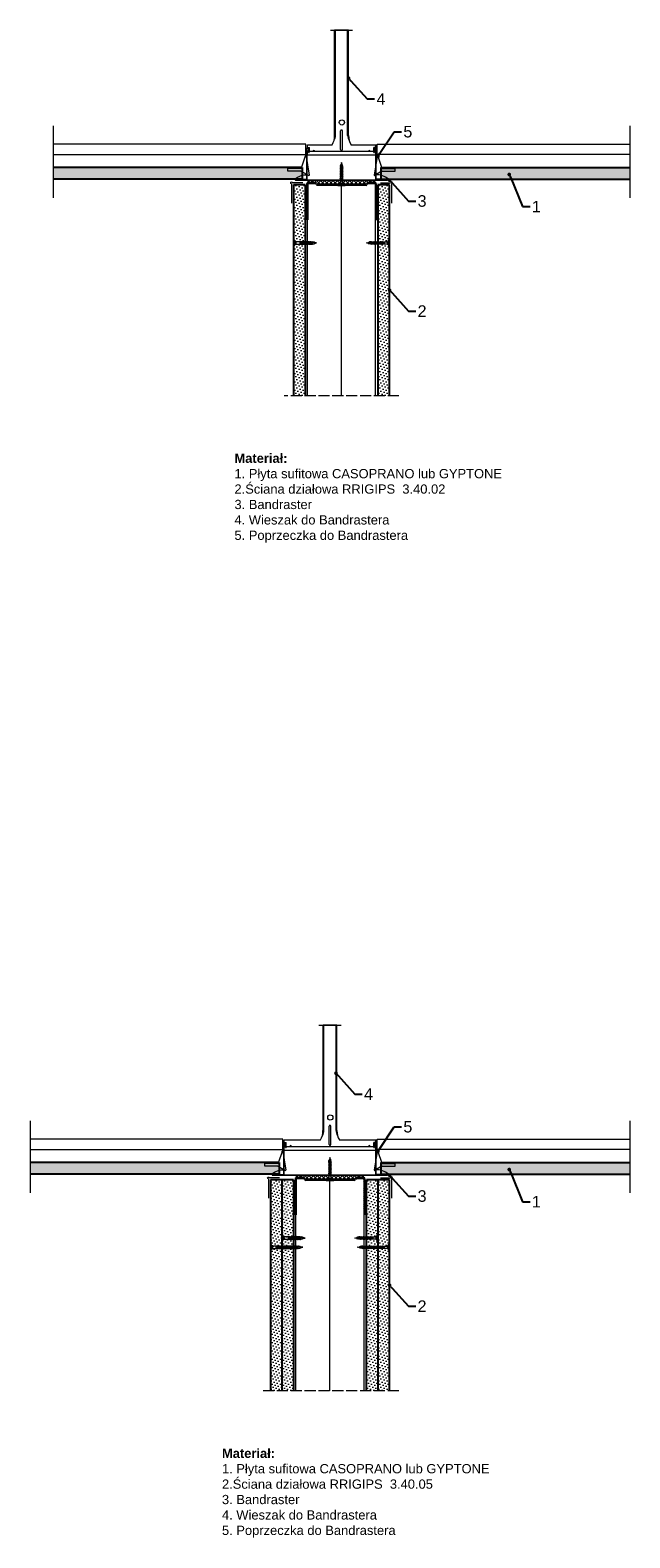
# Model space of a CAD drawing. Header units: millimetres. Extents: x 232 to 2878, y 649 to 2280.
# Tile 2 of 3: x 1218 to 1867, y 649 to 2280. Entities that reach past the tile are written whole.
import ezdxf
from ezdxf import colors
from ezdxf.entities.mleader import LeaderData, LeaderLine
from ezdxf.math import Vec2, Vec3

# ---------------------------------------------------------------- set-up
doc = ezdxf.new("R2010")
doc.units = ezdxf.units.MM
doc.linetypes.add('ACAD_ISO02W100', pattern=[15, 12, -3])
for name, color, linetype, lineweight in [('_ISOVER WELNA', 7, 'BATTING', 9), ('_RIGIPS AKCESORIA', 7, 'Continuous', 18), ('_RIGIPS G-K', 7, 'Continuous', 25), ('_RIGIPS PROFIL', 7, 'Continuous', 18), ('KRESKOWANIE', 7, 'Continuous', 9), ('OPISY', 7, 'Continuous', 9), ('PRZERYWANA', 7, 'ACAD_ISO02W100', 9)]:
    doc.layers.add(name, color=color, linetype=linetype, lineweight=lineweight)
doc.styles.get("Standard").update_dxf_attribs({"font": 'arial.ttf'})
doc.linetypes.add('BATTING', pattern='A,0.00254,-2.54,[134,ltypeshp.shx,S=2.54,R=0,X=-2.54,Y=0],-5.08,[134,ltypeshp.shx,S=2.54,R=180,X=2.54,Y=0],-2.54', length=10.16254)
pattern_1 = [(225, (0, -430.8662), (1.122532, -3.367596), [0, -3.175])]
pattern_2 = [(0, (0, -430.8662), (0.396875, 0.79375), [0, -0.79375])]

# ---------------------------------------------------------------- blocks, each defined once
blk = doc.blocks.new('UW 75 ULTRASTIL')
h = blk.add_hatch()
h.set_pattern_fill('ANSI31', color=256, scale=0.5, style=0)
h.paths.add_polyline_path([(-11.9, 0.6), (-11.6, 1.2, -0.286951), (-10.7, 1.8), (10.2, 1.8), (41.3, 1.8, -0.286951), (42.2, 1.2), (42.5, 0.6, 0.286951), (43.4, 0), (52, 0, 0.414214), (52.8, 0.8), (52.8, 40), (52.2, 40), (52.2, 0.8, -0.414214), (52, 0.5), (43.8, 0.5, -0.286951), (42.9, 1.1), (42.5, 1.8, 0.286951), (41.6, 2.3), (-11, 2.3, 0.286951), (-11.9, 1.8), (-12.3, 1.1, -0.286951), (-13.2, 0.5), (-21.4, 0.5, -0.414214), (-21.6, 0.8), (-21.6, 40), (-22.2, 40), (-22.2, 0.8, 0.414214), (-21.4, 0), (-12.8, 0, 0.286951)])
for p, q in [((-22.2, 0.8), (-22.2, 40)), ((-22.2, 40), (-21.6, 40)), ((-21.6, 0.8), (-21.6, 40)), ((52.2, 0.8), (52.2, 40)), ((52.8, 40), (52.2, 40)), ((52.8, 0.8), (52.8, 40)), ((-21.4, 0.5), (-13.2, 0.5)), ((-21.4, 0), (-12.8, 0)), ((-12.3, 1.1), (-11.9, 1.8)), ((-11.9, 0.6), (-11.6, 1.2)), ((-11, 2.3), (41.6, 2.3)), ((-10.7, 1.8), (41.3, 1.8)), ((42.5, 0.6), (42.2, 1.2)), ((42.9, 1.1), (42.5, 1.8)), ((43.4, 0), (52, 0)), ((43.8, 0.5), (52, 0.5))]:
    blk.add_line(p, q)
for centre, radius, start, end in [((-21.4, 0.8), 0.8, 180, 270), ((-21.4, 0.8), 0.25, 180, 270), ((-13.2, 1.6), 1, 270, 334.0435), ((-12.8, 1), 1, 270, 334.0435), ((-11, 1.3), 1, 90, 154.0435), ((-10.7, 0.8), 1, 90, 154.0435), ((41.3, 0.8), 1, 25.9565, 90), ((41.6, 1.3), 1, 25.9565, 90), ((43.4, 1), 1, 205.9565, 270), ((43.8, 1.6), 1, 205.9565, 270), ((52, 0.8), 0.8, 270, 0), ((52, 0.8), 0.25, 270, 0)]:
    blk.add_arc(centre, radius, start, end)
blk = doc.blocks.new('TN 25')
at = {"layer": '_RIGIPS AKCESORIA'}
for p, q in [((0, -0.8), (0, 7.2)), ((0, 7.2), (0.5, 7.2)), ((0.5, 4.8), (0, 4.8)), ((0, 3.5), (1.8, 3.5)), ((0, 2.8), (1.8, 2.8)), ((0.5, 1.6), (0, 1.6)), ((0.5, 7.2), (0.5, 4.8)), ((0.5, -0.8), (0.5, 1.6)), ((1.8, 3.5), (1.8, 4.2)), ((1.8, 2.8), (1.8, 2.2)), ((3, 4.5), (8.5, 4.5)), ((7.5, 2), (3.5, 2)), ((7.1, 4.5), (7.1, 3.2)), ((8, 2), (7.1, 4.5)), ((7.1, 3.2), (7.6, 1.5)), ((7.6, 1.5), (8, 2)), ((9.4, 2), (8, 2)), ((8.5, 4.5), (8.8, 5)), ((9.6, 1.5), (8.5, 4.5)), ((8.8, 5), (9.9, 2)), ((9, 4.5), (10.1, 4.5)), ((9.9, 2), (9.6, 1.5)), ((11, 2), (9.9, 2)), ((10.1, 4.5), (10.4, 5)), ((11.2, 1.5), (10.1, 4.5)), ((10.4, 5), (11.6, 2)), ((10.6, 4.5), (11.7, 4.5)), ((11.6, 2), (11.2, 1.5)), ((12.6, 2), (11.6, 2)), ((11.7, 4.5), (12, 5)), ((12.8, 1.5), (11.7, 4.5)), ((12, 5), (13.1, 2)), ((12.2, 4.5), (13.2, 4.5)), ((13.1, 2), (12.8, 1.5)), ((14.1, 2), (13.1, 2)), ((13.2, 4.5), (13.5, 5)), ((14.3, 1.5), (13.2, 4.5)), ((13.5, 5), (14.7, 2)), ((13.7, 4.5), (14.8, 4.5)), ((14.7, 2), (14.3, 1.5)), ((15.7, 2), (14.7, 2)), ((14.8, 4.5), (15.1, 5)), ((15.9, 1.5), (14.8, 4.5)), ((15.1, 5), (16.3, 2)), ((15.3, 4.5), (16.4, 4.5)), ((16.3, 2), (15.9, 1.5)), ((17.4, 2), (16.3, 2)), ((16.4, 4.5), (16.7, 5)), ((17.6, 1.5), (16.4, 4.5)), ((16.7, 5), (17.9, 2)), ((16.9, 4.5), (18, 4.5)), ((17.9, 2), (17.6, 1.5)), ((18.9, 2), (17.9, 2)), ((18, 4.5), (18.3, 5)), ((19.1, 1.5), (18, 4.5)), ((18.3, 5), (19.5, 2)), ((18.5, 4.5), (19.7, 4.5)), ((19.5, 2), (19.1, 1.5)), ((19.5, 2), (20.6, 2)), ((19.7, 4.5), (20, 5)), ((20.8, 1.5), (19.7, 4.5)), ((20, 5), (21.1, 2)), ((20.2, 4.5), (20.7, 4.5)), ((20.7, 4.5), (22.3, 4)), ((21.1, 2), (20.8, 1.5)), ((21.1, 2), (21.8, 2.1)), ((21.8, 1.8), (21.7, 3.3)), ((21.7, 3.3), (22.1, 2.4)), ((22.1, 2.4), (21.8, 1.8)), ((22.7, 2.4), (22.1, 2.4)), ((22.3, 4), (22.6, 4.4)), ((22.7, 2.4), (22.3, 4)), ((22.6, 4.4), (23, 2.7)), ((22.7, 3.8), (25, 3.2)), ((23, 2.7), (22.7, 2.4)), ((25, 3.2), (23, 2.7)), ((0, -0.8), (0.5, -0.8))]:
    blk.add_line(p, q, dxfattribs=at)
for centre, major_axis, ratio, start_param, end_param in [((3.1, 7.7), (0.17, 3.2), 0.826134, 1.773653, 3.180586), ((0, 0.9), (0, 3.93), 0.848176, -0.720942, -0.151112), ((3.4, -1.6), (0.28, 3.57), 0.832181, 0.035984, 1.430787), ((-2.7, 15.9), (0, 14.8), 0.848176, 3.399396, 3.475072), ((0.6, 4.6), (0, 2.81), 0.848176, 3.475072, 3.862535), ((1.7, 3.2), (0, 0.895), 0.848176, -1.552777, -0.720942), ((1.7, 3.2), (0, 0.895), 0.848176, 3.862535, 4.730408)]:
    blk.add_ellipse(centre, major_axis=major_axis, ratio=ratio, start_param=start_param, end_param=end_param, dxfattribs=at)
blk = doc.blocks.new('TN 35')
at = {"layer": '_RIGIPS AKCESORIA'}
for p, q in [((0, -0.8), (0, 7.2)), ((0, 7.2), (0.5, 7.2)), ((0.5, 4.8), (0, 4.8)), ((0, 3.5), (1.8, 3.5)), ((0, 2.8), (1.8, 2.8)), ((0.5, 1.6), (0, 1.6)), ((0.5, 7.2), (0.5, 4.8)), ((0.5, -0.8), (0.5, 1.6)), ((1.8, 3.5), (1.8, 4.2)), ((1.8, 2.8), (1.8, 2.2)), ((3, 4.5), (8.5, 4.5)), ((7.5, 2), (3.5, 2)), ((7.1, 4.5), (7.1, 3.2)), ((8, 2), (7.1, 4.5)), ((7.1, 3.2), (7.6, 1.5)), ((7.6, 1.5), (8, 2)), ((9.4, 2), (8, 2)), ((8.5, 4.5), (8.8, 5)), ((9.6, 1.5), (8.5, 4.5)), ((8.8, 5), (9.9, 2)), ((9, 4.5), (10.1, 4.5)), ((9.9, 2), (9.6, 1.5)), ((11, 2), (9.9, 2)), ((10.1, 4.5), (10.4, 5)), ((11.2, 1.5), (10.1, 4.5)), ((10.4, 5), (11.6, 2)), ((10.6, 4.5), (11.7, 4.5)), ((11.6, 2), (11.2, 1.5)), ((12.6, 2), (11.6, 2)), ((11.7, 4.5), (12, 5)), ((12.8, 1.5), (11.7, 4.5)), ((12, 5), (13.1, 2)), ((12.2, 4.5), (13.2, 4.5)), ((13.1, 2), (12.8, 1.5)), ((14.1, 2), (13.1, 2)), ((13.2, 4.5), (13.5, 5)), ((14.3, 1.5), (13.2, 4.5)), ((13.5, 5), (14.7, 2)), ((13.7, 4.5), (14.8, 4.5)), ((14.7, 2), (14.3, 1.5)), ((15.7, 2), (14.7, 2)), ((14.8, 4.5), (15.1, 5)), ((15.9, 1.5), (14.8, 4.5)), ((15.1, 5), (16.3, 2)), ((15.3, 4.5), (16.4, 4.5)), ((16.3, 2), (15.9, 1.5)), ((17.4, 2), (16.3, 2)), ((16.4, 4.5), (16.7, 5)), ((17.6, 1.5), (16.4, 4.5)), ((16.7, 5), (17.9, 2)), ((16.9, 4.5), (18, 4.5)), ((17.9, 2), (17.6, 1.5)), ((18.9, 2), (17.8, 2)), ((18, 4.5), (18.3, 5)), ((19.1, 1.5), (18, 4.5)), ((18.3, 5), (19.5, 2)), ((18.5, 4.5), (19.6, 4.5)), ((19.5, 2), (19.1, 1.5)), ((20.5, 2), (19.4, 2)), ((19.6, 4.5), (19.9, 5)), ((20.7, 1.5), (19.6, 4.5)), ((19.9, 5), (21, 2)), ((20.1, 4.5), (21.1, 4.5)), ((21, 2), (20.7, 1.5)), ((22.1, 2), (21, 2)), ((21.1, 4.5), (21.5, 5)), ((22.3, 1.5), (21.1, 4.5)), ((21.5, 5), (22.6, 2)), ((21.7, 4.5), (22.7, 4.5)), ((22.6, 2), (22.3, 1.5)), ((23.7, 2), (22.6, 2)), ((22.7, 4.5), (23, 5)), ((23.9, 1.5), (22.7, 4.5)), ((23, 5), (24.2, 2)), ((23.2, 4.5), (24.3, 4.5)), ((24.2, 2), (23.9, 1.5)), ((25.2, 2), (24.1, 2)), ((24.3, 4.5), (24.6, 5)), ((25.4, 1.5), (24.3, 4.5)), ((24.6, 5), (25.8, 2)), ((24.8, 4.5), (25.9, 4.5)), ((25.8, 2), (25.4, 1.5)), ((26.8, 2), (25.7, 2)), ((25.9, 4.5), (26.2, 5)), ((27, 1.5), (25.9, 4.5)), ((26.2, 5), (27.3, 2)), ((26.4, 4.5), (27.4, 4.5)), ((27.3, 2), (27, 1.5)), ((28.4, 2), (27.3, 2)), ((27.4, 4.5), (27.8, 5)), ((28.6, 1.5), (27.4, 4.5)), ((27.8, 5), (28.9, 2)), ((28, 4.5), (29.1, 4.5)), ((28.9, 2), (28.6, 1.5)), ((28.9, 2), (30.1, 2)), ((29.1, 4.5), (29.4, 5)), ((30.3, 1.5), (29.1, 4.5)), ((29.4, 5), (30.6, 2)), ((29.7, 4.5), (30.1, 4.5)), ((30.1, 4.5), (31.7, 4)), ((30.6, 2), (30.3, 1.5)), ((30.6, 2), (31.3, 2.1)), ((31.3, 1.8), (31.1, 3.3)), ((31.1, 3.3), (31.6, 2.4)), ((31.6, 2.4), (31.3, 1.8)), ((32.1, 2.4), (31.6, 2.4)), ((31.7, 4), (32, 4.4)), ((32.1, 2.4), (31.7, 4)), ((32, 4.4), (32.5, 2.7)), ((32.5, 2.7), (32.1, 2.4)), ((32.2, 3.8), (35, 3.2)), ((35, 3.2), (32.5, 2.7)), ((0, -0.8), (0.5, -0.8))]:
    blk.add_line(p, q, dxfattribs=at)
for centre, major_axis, ratio, start_param, end_param in [((3.1, 7.7), (0.17, 3.2), 0.826134, 1.773653, 3.180586), ((0, 0.9), (0, 3.93), 0.848176, -0.720942, -0.151112), ((3.4, -1.6), (0.28, 3.57), 0.832181, 0.035984, 1.430787), ((-2.7, 15.9), (0, 14.8), 0.848176, 3.399396, 3.475072), ((0.6, 4.6), (0, 2.81), 0.848176, 3.475072, 3.862535), ((1.7, 3.2), (0, 0.895), 0.848176, -1.552777, -0.720942), ((1.7, 3.2), (0, 0.895), 0.848176, 3.862535, 4.730408)]:
    blk.add_ellipse(centre, major_axis=major_axis, ratio=ratio, start_param=start_param, end_param=end_param, dxfattribs=at)
blk = doc.blocks.new('polnaroznik')
at = {"layer": '_RIGIPS AKCESORIA'}
for p, q in [((429.5, 44.2), (429.5, 55.2)), ((430.5, 56.2), (451.5, 56.2))]:
    blk.add_line(p, q, dxfattribs=at)
blk.add_arc((429.5, 56.2), 1, 0, 270, dxfattribs=at)
blk = doc.blocks.new('Bandraster125')
at = {"layer": 'KRESKOWANIE'}
h = blk.add_hatch(dxfattribs=at)
h.set_pattern_fill('ANSI31', color=256, scale=0.5, style=0)
h.paths.add_polyline_path([(4007.1, 1839.2), (3995.3, 1839.2, -0.414214), (3995.1, 1839.4), (3995.1, 1872.8, 0.414214), (3994.6, 1873.3), (3993.2, 1873.3, 0.414214), (3992.7, 1872.8), (3992.7, 1868.3), (3993.1, 1868.3), (3993.1, 1872.7, -0.414214), (3993.3, 1872.9), (3994.5, 1872.9, -0.414214), (3994.7, 1872.7), (3994.7, 1839.3, 0.414214), (3995.2, 1838.8), (4007.1, 1838.8, -0.414214), (4007.2, 1838.7, -0.414214), (4007.1, 1838.7), (3883, 1838.7, -0.414214), (3883, 1838.7, -0.414214), (3883, 1838.8), (3895, 1838.8, 0.414214), (3895.5, 1839.3), (3895.5, 1872.7, -0.414214), (3895.7, 1872.9), (3896.9, 1872.9, -0.414214), (3897.1, 1872.7), (3897.1, 1868.3), (3897.5, 1868.3), (3897.5, 1872.8, 0.414214), (3897, 1873.3), (3895.6, 1873.3, 0.414214), (3895.1, 1872.8), (3895.1, 1839.4, -0.414214), (3894.9, 1839.2), (3883, 1839.2, 1), (3883, 1838.3), (4007.1, 1838.3, 1)])
at = {"layer": '_RIGIPS AKCESORIA'}
for p, q in [((3895.1, 1839.4), (3895.1, 1872.8)), ((3895.5, 1839.3), (3895.5, 1872.7)), ((3895.6, 1873.3), (3897, 1873.3)), ((3895.7, 1872.9), (3896.9, 1872.9)), ((3897.1, 1868.3), (3897.1, 1872.7)), ((3897.1, 1868.3), (3897.5, 1868.3)), ((3897.5, 1868.3), (3897.5, 1872.8)), ((3992.7, 1868.3), (3992.7, 1872.8)), ((3993.1, 1868.3), (3992.7, 1868.3)), ((3993.1, 1868.3), (3993.1, 1872.7)), ((3994.6, 1873.3), (3993.2, 1873.3)), ((3994.5, 1872.9), (3993.3, 1872.9)), ((3994.7, 1839.3), (3994.7, 1872.7)), ((3995.1, 1839.4), (3995.1, 1872.8)), ((3882.6, 1838.7), (3882.6, 1838.8)), ((3883, 1839.2), (3894.9, 1839.2)), ((3883, 1838.8), (3895, 1838.8)), ((3883, 1838.7), (4007.1, 1838.7)), ((3883, 1838.3), (4007.1, 1838.3)), ((4007.1, 1838.8), (3995.2, 1838.8)), ((4007.1, 1839.2), (3995.3, 1839.2)), ((4007.6, 1838.7), (4007.6, 1838.8))]:
    blk.add_line(p, q, dxfattribs=at)
for centre, radius, start, end in [((3895.6, 1872.8), 0.5, 90, 180), ((3895.7, 1872.7), 0.2, 90, 180), ((3896.9, 1872.7), 0.2, 0, 90), ((3897, 1872.8), 0.5, 0, 90), ((3993.2, 1872.8), 0.5, 90, 180), ((3993.3, 1872.7), 0.2, 90, 180), ((3994.5, 1872.7), 0.2, 0, 90), ((3994.6, 1872.8), 0.5, 0, 90), ((3883, 1838.7), 0.45, 90, 270), ((3883.4, 1838.7), 0.45, 180, 180), ((3883, 1838.7), 0.05, 90, 180), ((3883, 1838.7), 0.05, 180, 270), ((3894.9, 1839.4), 0.2, 270, 0), ((3895, 1839.3), 0.5, 270, 0), ((3995.2, 1839.3), 0.5, 180, 270), ((3995.3, 1839.4), 0.2, 180, 270), ((4006.7, 1838.7), 0.45, 0, 0), ((4007.1, 1838.7), 0.45, 270, 90), ((4007.1, 1838.7), 0.05, 0, 90), ((4007.1, 1838.7), 0.05, 270, 0)]:
    blk.add_arc(centre, radius, start, end, dxfattribs=at)
blk = doc.blocks.new('Bandraster100')
at = {"layer": 'KRESKOWANIE'}
h = blk.add_hatch(dxfattribs=at)
h.set_pattern_fill('ANSI31', color=256, scale=0.5, style=0)
h.paths.add_polyline_path([(3863.3, 1839.2), (3851.5, 1839.2, -0.414214), (3851.3, 1839.4), (3851.3, 1872.8, 0.414214), (3850.8, 1873.3), (3849.4, 1873.3, 0.414214), (3848.9, 1872.8), (3848.9, 1868.3), (3849.3, 1868.3), (3849.3, 1872.7, -0.414214), (3849.5, 1872.9), (3850.7, 1872.9, -0.414214), (3850.9, 1872.7), (3850.9, 1839.3, 0.414214), (3851.4, 1838.8), (3863.3, 1838.8, -0.414214), (3863.4, 1838.7, -0.414214), (3863.3, 1838.7), (3764.2, 1838.7, -0.414214), (3764.2, 1838.7, -0.414214), (3764.2, 1838.8), (3776.2, 1838.8, 0.414214), (3776.7, 1839.3), (3776.7, 1872.7, -0.414214), (3776.9, 1872.9), (3778.1, 1872.9, -0.414214), (3778.3, 1872.7), (3778.3, 1868.3), (3778.7, 1868.3), (3778.7, 1872.8, 0.414214), (3778.2, 1873.3), (3776.8, 1873.3, 0.414214), (3776.3, 1872.8), (3776.3, 1839.4, -0.414214), (3776.1, 1839.2), (3764.2, 1839.2, 1), (3764.2, 1838.3), (3863.3, 1838.3, 1)])
at = {"layer": '_RIGIPS AKCESORIA'}
for p, q in [((3776.3, 1839.4), (3776.3, 1872.8)), ((3776.7, 1839.3), (3776.7, 1872.7)), ((3776.8, 1873.3), (3778.2, 1873.3)), ((3776.9, 1872.9), (3778.1, 1872.9)), ((3778.3, 1868.3), (3778.3, 1872.7)), ((3778.3, 1868.3), (3778.7, 1868.3)), ((3778.7, 1868.3), (3778.7, 1872.8)), ((3848.9, 1868.3), (3848.9, 1872.8)), ((3849.3, 1868.3), (3848.9, 1868.3)), ((3849.3, 1868.3), (3849.3, 1872.7)), ((3850.8, 1873.3), (3849.4, 1873.3)), ((3850.7, 1872.9), (3849.5, 1872.9)), ((3850.9, 1839.3), (3850.9, 1872.7)), ((3851.3, 1839.4), (3851.3, 1872.8)), ((3763.8, 1838.7), (3763.8, 1838.8)), ((3764.2, 1839.2), (3776.1, 1839.2)), ((3764.2, 1838.8), (3776.2, 1838.8)), ((3764.2, 1838.7), (3863.3, 1838.7)), ((3764.2, 1838.3), (3863.3, 1838.3)), ((3863.3, 1838.8), (3851.4, 1838.8)), ((3863.3, 1839.2), (3851.5, 1839.2)), ((3863.8, 1838.7), (3863.8, 1838.8))]:
    blk.add_line(p, q, dxfattribs=at)
for centre, radius, start, end in [((3776.8, 1872.8), 0.5, 90, 180), ((3776.9, 1872.7), 0.2, 90, 180), ((3778.1, 1872.7), 0.2, 0, 90), ((3778.2, 1872.8), 0.5, 0, 90), ((3849.4, 1872.8), 0.5, 90, 180), ((3849.5, 1872.7), 0.2, 90, 180), ((3850.7, 1872.7), 0.2, 0, 90), ((3850.8, 1872.8), 0.5, 0, 90), ((3764.2, 1838.7), 0.45, 90, 270), ((3764.6, 1838.7), 0.45, 180, 180), ((3764.2, 1838.7), 0.05, 90, 180), ((3764.2, 1838.7), 0.05, 180, 270), ((3776.1, 1839.4), 0.2, 270, 0), ((3776.2, 1839.3), 0.5, 270, 0), ((3851.4, 1839.3), 0.5, 180, 270), ((3851.5, 1839.4), 0.2, 180, 270), ((3862.9, 1838.7), 0.45, 0, 0), ((3863.3, 1838.7), 0.45, 270, 90), ((3863.3, 1838.7), 0.05, 0, 90), ((3863.3, 1838.7), 0.05, 270, 0)]:
    blk.add_arc(centre, radius, start, end, dxfattribs=at)
blk = doc.blocks.new('Wieszak do bandraster100')
at = {"layer": '_RIGIPS AKCESORIA'}
for p, q in [((3739, 1877.8), (3763, 1877.8)), ((3758.5, 1877.8), (3743.5, 1877.8)), ((3743.5, 1763.8), (3743.5, 1877.8)), ((3744.5, 1763.8), (3744.5, 1877.8)), ((3757.5, 1763.8), (3757.5, 1877.8)), ((3758.5, 1763), (3758.5, 1877.8)), ((3750, 1748.8), (3750, 1768.8)), ((3752, 1748.8), (3752, 1768.8)), ((3714, 1750.8), (3714, 1753.8)), ((3714, 1753.8), (3740.9, 1753.8)), ((3714, 1750.8), (3716.2, 1750.8)), ((3714, 1743), (3714, 1747.1)), ((3714.2, 1747.3), (3715.2, 1747.3)), ((3715.4, 1747.1), (3715.4, 1745.7)), ((3715.6, 1745.5), (3715.8, 1745.5)), ((3716, 1746.6), (3716, 1745.7)), ((3716.2, 1746.8), (3716.2, 1750.8)), ((3716.2, 1746.8), (3785.8, 1746.8)), ((3761.2, 1753.8), (3788, 1753.8)), ((3785.8, 1746.8), (3785.8, 1750.8)), ((3788, 1750.8), (3785.8, 1750.8)), ((3786, 1746.6), (3786, 1745.7)), ((3786.4, 1745.5), (3786.2, 1745.5)), ((3786.6, 1747.1), (3786.6, 1745.7)), ((3787.8, 1747.3), (3786.8, 1747.3)), ((3788, 1750.8), (3788, 1753.8)), ((3788, 1743), (3788, 1747.1)), ((3714.2, 1742.8), (3787.8, 1742.8))]:
    blk.add_line(p, q, dxfattribs=at)
blk.add_circle((3751.4, 1778), 2.81, dxfattribs=at)
for centre, radius, start, end in [((3724.7, 1763.4), 18.8, 329.311, 1.1631), ((3733.2, 1764.4), 11.3, 328.8157, 356.5148), ((3751, 1768.8), 1, 0, 180), ((3768.9, 1764.4), 11.3, 183.4852, 211.1843), ((3777.4, 1763.4), 18.8, 178.8369, 210.689), ((3714.2, 1747.1), 0.2, 90, 180), ((3715.2, 1747.1), 0.2, 360, 90), ((3715.6, 1745.7), 0.2, 180, 270), ((3715.8, 1745.7), 0.2, 270, 0), ((3716.2, 1746.6), 0.2, 90, 180), ((3721, 1746.8), 0.911, 0, 180), ((3751, 1748.8), 1, 180, 0), ((3781, 1746.8), 0.911, 0, 180), ((3785.8, 1746.6), 0.2, 0, 90), ((3786.2, 1745.7), 0.2, 180, 270), ((3786.4, 1745.7), 0.2, 270, 0), ((3786.8, 1747.1), 0.2, 90, 180), ((3787.8, 1747.1), 0.2, 0, 90), ((3714.2, 1743), 0.2, 180, 270), ((3787.8, 1743), 0.2, 270, 360)]:
    blk.add_arc(centre, radius, start, end, dxfattribs=at)
blk = doc.blocks.new('Wieszak do bandraster125')
at = {"layer": '_RIGIPS AKCESORIA'}
for p, q in [((3861.9, 1877.8), (3885.9, 1877.8)), ((3881.4, 1877.8), (3866.4, 1877.8)), ((3866.4, 1763.8), (3866.4, 1877.8)), ((3867.4, 1763.8), (3867.4, 1877.8)), ((3880.4, 1763.8), (3880.4, 1877.8)), ((3881.4, 1763), (3881.4, 1877.8)), ((3872.9, 1748.8), (3872.9, 1768.8)), ((3874.9, 1748.8), (3874.9, 1768.8)), ((3824.4, 1750.8), (3824.4, 1753.8)), ((3824.4, 1753.8), (3863.7, 1753.8)), ((3824.4, 1750.8), (3826.6, 1750.8)), ((3824.4, 1743), (3824.4, 1747.1)), ((3824.6, 1747.3), (3825.6, 1747.3)), ((3825.8, 1747.1), (3825.8, 1745.7)), ((3826, 1745.5), (3826.2, 1745.5)), ((3826.4, 1746.6), (3826.4, 1745.7)), ((3826.6, 1746.8), (3826.6, 1750.8)), ((3826.6, 1746.8), (3921.2, 1746.8)), ((3884, 1753.8), (3923.4, 1753.8)), ((3921.2, 1746.8), (3921.2, 1750.8)), ((3923.4, 1750.8), (3921.2, 1750.8)), ((3921.4, 1746.6), (3921.4, 1745.7)), ((3921.8, 1745.5), (3921.6, 1745.5)), ((3922, 1747.1), (3922, 1745.7)), ((3923.2, 1747.3), (3922.2, 1747.3)), ((3923.4, 1750.8), (3923.4, 1753.8)), ((3923.4, 1743), (3923.4, 1747.1)), ((3824.6, 1742.8), (3923.2, 1742.8))]:
    blk.add_line(p, q, dxfattribs=at)
blk.add_circle((3874.2, 1778), 2.81, dxfattribs=at)
for centre, radius, start, end in [((3847.5, 1763.4), 18.8, 329.311, 1.1631), ((3856.1, 1764.4), 11.3, 328.8157, 356.5148), ((3873.9, 1768.8), 1, 0, 180), ((3891.7, 1764.4), 11.3, 183.4852, 211.1843), ((3900.2, 1763.4), 18.8, 178.8369, 210.689), ((3824.6, 1747.1), 0.2, 90, 180), ((3825.6, 1747.1), 0.2, 360, 90), ((3826, 1745.7), 0.2, 180, 270), ((3826.2, 1745.7), 0.2, 270, 0), ((3826.6, 1746.6), 0.2, 90, 180), ((3831.4, 1746.8), 0.911, 0, 180), ((3873.9, 1748.8), 1, 180, 0), ((3916.4, 1746.8), 0.911, 0, 180), ((3921.2, 1746.6), 0.2, 0, 90), ((3921.6, 1745.7), 0.2, 180, 270), ((3921.8, 1745.7), 0.2, 270, 0), ((3922.2, 1747.1), 0.2, 90, 180), ((3923.2, 1747.1), 0.2, 0, 90), ((3824.6, 1743), 0.2, 180, 270), ((3923.2, 1743), 0.2, 270, 360)]:
    blk.add_arc(centre, radius, start, end, dxfattribs=at)
blk = doc.blocks.new('Poprzeczka do bandraster')
at = {"layer": '_RIGIPS PROFIL'}
for p, q in [((868.1, 2176.5), (868.1, 2098.5)), ((594.8, 2156.5), (868.1, 2156.5)), ((594.8, 2143.7), (594.8, 2156.5)), ((594.5, 2143.3), (591.3, 2122.9)), ((868.1, 2145.3), (594.8, 2145.3)), ((595.5, 2143.4), (599.7, 2130.6)), ((599.7, 2127.2), (591.6, 2122.6)), ((600, 2127.3), (613.7, 2127.3)), ((600.2, 2130.3), (613.7, 2130.3)), ((614.2, 2127.8), (614.2, 2129.8)), ((607.1, 2118.5), (868.1, 2118.5))]:
    blk.add_line(p, q, dxfattribs=at)
for centre, radius, start, end in [((595, 2143.2), 0.5, 18.4349, 171.0392), ((591.5, 2122.8), 0.2, 171.0392, 296.5651), ((593.7, 2103.5), 20, 48.9176, 91.8421), ((600.2, 2130.8), 0.5, 198.4349, 270), ((600, 2126.8), 0.5, 90, 119.4357), ((613.7, 2129.8), 0.5, 0, 90), ((613.7, 2127.8), 0.5, 270, 0), ((607.1, 2119), 0.5, 237.1731, 270)]:
    blk.add_arc(centre, radius, start, end, dxfattribs=at)
blk = doc.blocks.new('_Dot')
at = {"color": 0, "linetype": 'ByBlock', "lineweight": -2}
blk.add_line((-0.5, 0), (-1, 0), dxfattribs=at)
at = {"color": 0, "linetype": 'ByBlock', "const_width": 0.5}
blk.add_lwpolyline([(-0.25, 0, 1), (0.25, 0, 1)], format="xyb", close=True, dxfattribs=at)

msp = doc.modelspace()

# ---------------------------------------------------------------- hatches: boundary and pattern name
at = {"layer": 'KRESKOWANIE'}
h = msp.add_hatch(dxfattribs=at)
h.set_pattern_fill('DOTS', color=253, scale=0.5, style=0)
h.paths.add_polyline_path([(1242.7, 2131), (1511.3, 2131), (1511.1, 2130.4, -0.322823), (1510.6, 2130.1), (1497.2, 2130.1, 0.414214), (1496.7, 2129.6), (1496.7, 2127.6, 0.414214), (1497.2, 2127.1), (1510.9, 2127.1, -0.129148), (1511.1, 2127), (1512.2, 2126.4), (1512.2, 2122.7, 0.115085), (1504.1, 2118.5), (1242.7, 2118.5)])
h.paths.add_polyline_path([(1496.7, 2129.6, -0.414214), (1497.2, 2130.1), (1510.6, 2130.1, 0.322823), (1511.1, 2130.4), (1511.3, 2131), (1512.2, 2131), (1512.2, 2126.4), (1511, 2127.1), (1497.2, 2127.1, -0.414214), (1496.7, 2127.6)], flags=17)
h.paths.add_polyline_path([(1512.2, 2122.7), (1512.2, 2118.5), (1504.1, 2118.5, -0.115085)], flags=17)
h = msp.add_hatch(dxfattribs=at)
h.set_pattern_fill('DOTS', color=253, scale=0.5, style=0)
h.paths.add_polyline_path([(1866.7, 2131), (1598.1, 2131), (1598.3, 2130.4, 0.322823), (1598.8, 2130.1), (1612.2, 2130.1, -0.414214), (1612.7, 2129.6), (1612.7, 2127.6, -0.414214), (1612.2, 2127.1), (1598.5, 2127.1, 0.129148), (1598.3, 2127), (1597.2, 2126.4), (1597.2, 2122.7, -0.115085), (1605.3, 2118.5), (1866.7, 2118.5)])
h.paths.add_polyline_path([(1612.7, 2129.6, 0.414214), (1612.2, 2130.1), (1598.8, 2130.1, -0.322823), (1598.3, 2130.4), (1598.1, 2131), (1597.2, 2131), (1597.2, 2126.4), (1598.4, 2127.1), (1612.2, 2127.1, 0.414214), (1612.7, 2127.6)], flags=17)
h.paths.add_polyline_path([(1597.2, 2122.7), (1597.2, 2118.5), (1605.3, 2118.5, 0.115085)], flags=17)
h = msp.add_hatch(dxfattribs=at)
h.set_pattern_fill('DOTS', color=256, scale=2, angle=225, style=0)
h.paths.add_polyline_path([(1502.7, 1884.2), (1515.2, 1884.2), (1515.2, 2112.4), (1502.7, 2112.4)])
h = msp.add_hatch(dxfattribs=at)
h.set_pattern_fill('ANSI37', color=256, angle=270, style=0)
h.set_pattern_definition([(315, (3505.4783, 3551.4963), (2.245064, 2.245064), []), (45, (3505.4783, 3551.4963), (-2.245064, 2.245064), [])])
h.paths.add_polyline_path([(1518.6, 2114.4), (1526.6, 2114.4, -0.286951), (1527.5, 2113.8), (1527.8, 2113.1, 0.286951), (1528.7, 2112.6), (1580.7, 2112.6, 0.286951), (1581.6, 2113.1), (1581.9, 2113.8, -0.286951), (1582.8, 2114.4), (1590.8, 2114.4), (1590.8, 2117.4), (1518.6, 2117.4)])
h = msp.add_hatch(dxfattribs=at)
h.set_pattern_fill('DOTS', color=256, scale=2, angle=225, style=0)
h.paths.add_polyline_path([(1594.2, 1884.2), (1606.7, 1884.2), (1606.7, 2112.4), (1594.2, 2112.4)])
h = msp.add_hatch(dxfattribs=at)
h.set_pattern_fill('DOTS', color=253, scale=0.5, style=0)
h.set_pattern_definition(pattern_2)
h.paths.add_polyline_path([(1217.7, 1054.7), (1486.3, 1054.7), (1486.1, 1054.1, -0.322823), (1485.6, 1053.8), (1472.2, 1053.8, 0.414214), (1471.7, 1053.3), (1471.7, 1051.3, 0.414214), (1472.2, 1050.8), (1485.9, 1050.8, -0.129148), (1486.1, 1050.7), (1487.2, 1050.1), (1487.2, 1046.3, 0.115085), (1479.1, 1042.2), (1217.7, 1042.2)])
h.paths.add_polyline_path([(1471.7, 1053.3, -0.414214), (1472.2, 1053.8), (1485.6, 1053.8, 0.322823), (1486.1, 1054.1), (1486.3, 1054.7), (1487.2, 1054.7), (1487.2, 1050.1), (1486, 1050.8), (1472.2, 1050.8, -0.414214), (1471.7, 1051.3)], flags=17)
h.paths.add_polyline_path([(1487.2, 1046.3), (1487.2, 1042.2), (1479.1, 1042.2, -0.115085)], flags=17)
h = msp.add_hatch(dxfattribs=at)
h.set_pattern_fill('DOTS', color=253, scale=0.5, style=0)
h.set_pattern_definition(pattern_2)
h.paths.add_polyline_path([(1866.7, 1054.7), (1598.1, 1054.7), (1598.3, 1054.1, 0.322823), (1598.8, 1053.8), (1612.2, 1053.8, -0.414214), (1612.7, 1053.3), (1612.7, 1051.3, -0.414214), (1612.2, 1050.8), (1598.5, 1050.8, 0.129148), (1598.3, 1050.7), (1597.2, 1050.1), (1597.2, 1046.3, -0.115085), (1605.3, 1042.2), (1866.7, 1042.2)])
h.paths.add_polyline_path([(1612.7, 1053.3, 0.414214), (1612.2, 1053.8), (1598.8, 1053.8, -0.322823), (1598.3, 1054.1), (1598.1, 1054.7), (1597.2, 1054.7), (1597.2, 1050.1), (1598.4, 1050.8), (1612.2, 1050.8, 0.414214), (1612.7, 1051.3)], flags=17)
h.paths.add_polyline_path([(1597.2, 1046.3), (1597.2, 1042.2), (1605.3, 1042.2, 0.115085)], flags=17)
h = msp.add_hatch(dxfattribs=at)
h.set_pattern_fill('DOTS', color=256, scale=2, angle=225, style=0)
h.set_pattern_definition(pattern_1)
h.paths.add_polyline_path([(1477.7, 807.9), (1490.2, 807.9), (1490.2, 1036.1), (1477.7, 1036.1)])
h = msp.add_hatch(dxfattribs=at)
h.set_pattern_fill('DOTS', color=256, scale=2, angle=225, style=0)
h.set_pattern_definition(pattern_1)
h.paths.add_polyline_path([(1490.2, 807.9), (1502.7, 807.9), (1502.7, 1036.1), (1490.2, 1036.1)])
h = msp.add_hatch(dxfattribs=at)
h.set_pattern_fill('ANSI37', color=256, angle=270, style=0)
h.set_pattern_definition([(315, (3492.9783, 2475.1822), (2.245064, 2.245064), []), (45, (3492.9783, 2475.1822), (-2.245064, 2.245064), [])])
h.paths.add_polyline_path([(1506.1, 1038.1), (1514.1, 1038.1, -0.286951), (1515, 1037.5), (1515.3, 1036.8, 0.286951), (1516.2, 1036.3), (1568.2, 1036.3, 0.286951), (1569.1, 1036.8), (1569.4, 1037.5, -0.286951), (1570.3, 1038.1), (1578.3, 1038.1), (1578.3, 1041.1), (1506.1, 1041.1)])
h = msp.add_hatch(dxfattribs=at)
h.set_pattern_fill('DOTS', color=256, scale=2, angle=225, style=0)
h.set_pattern_definition(pattern_1)
h.paths.add_polyline_path([(1581.7, 807.9), (1594.2, 807.9), (1594.2, 1036.1), (1581.7, 1036.1)])
h = msp.add_hatch(dxfattribs=at)
h.set_pattern_fill('DOTS', color=256, scale=2, angle=225, style=0)
h.set_pattern_definition(pattern_1)
h.paths.add_polyline_path([(1594.2, 807.9), (1606.7, 807.9), (1606.7, 1036.1), (1594.2, 1036.1)])

# ---------------------------------------------------------------- linework, layer by layer
at = {"layer": '_ISOVER WELNA', "ltscale": 3.6}
for p, q in [((1554.7, 1884.2), (1554.7, 2112)), ((1542.2, 807.9), (1542.2, 1035.7))]:
    msp.add_line(p, q, dxfattribs=at)
at = {"layer": '_RIGIPS G-K'}
for p, q in [((1512.2, 2131), (1242.7, 2131)), ((1512.2, 2131), (1512.2, 2118.5)), ((1597.2, 2131), (1866.7, 2131)), ((1597.2, 2131), (1597.2, 2118.5)), ((1512.2, 2118.5), (1242.7, 2118.5)), ((1502.7, 2112.4), (1502.7, 1884.2)), ((1515.2, 2112.4), (1502.7, 2112.4)), ((1515.2, 2112.4), (1515.2, 1884.2)), ((1594.2, 1884.2), (1594.2, 2112.4)), ((1606.7, 2112.4), (1594.2, 2112.4)), ((1597.2, 2118.5), (1866.7, 2118.5)), ((1606.7, 1884.2), (1606.7, 2112.4)), ((1487.2, 1054.7), (1217.7, 1054.7)), ((1487.2, 1054.7), (1487.2, 1042.2)), ((1597.2, 1054.7), (1866.7, 1054.7)), ((1597.2, 1054.7), (1597.2, 1042.2)), ((1487.2, 1042.2), (1217.7, 1042.2)), ((1502.7, 1036.1), (1477.7, 1036.1)), ((1477.7, 1036.1), (1477.7, 807.9)), ((1490.2, 1036.1), (1490.2, 807.9)), ((1502.7, 1036.1), (1502.7, 807.9)), ((1581.7, 807.9), (1581.7, 1036.1)), ((1606.7, 1036.1), (1581.7, 1036.1)), ((1594.2, 807.9), (1594.2, 1036.1)), ((1597.2, 1042.2), (1866.7, 1042.2)), ((1606.7, 807.9), (1606.7, 1036.1))]:
    msp.add_line(p, q, dxfattribs=at)
at = {"layer": '_RIGIPS PROFIL', "lineweight": 9}
for p, q in [((1517.8, 1884.2), (1517.8, 2094)), ((1591.6, 1884.2), (1591.6, 2094)), ((1505.3, 807.9), (1505.3, 1017.7)), ((1579.1, 807.9), (1579.1, 1017.7))]:
    msp.add_line(p, q, dxfattribs=at)
at = {"layer": 'KRESKOWANIE'}
for p, q in [((1518.6, 2114.4), (1518.6, 2117.4)), ((1590.8, 2114.4), (1590.8, 2117.4)), ((1506.1, 1038.1), (1506.1, 1041.1)), ((1578.3, 1038.1), (1578.3, 1041.1))]:
    msp.add_line(p, q, dxfattribs=at)
at = {"layer": 'PRZERYWANA'}
for p, q in [((1616.7, 1884.2), (1492.7, 1884.2)), ((1616.7, 807.9), (1467.7, 807.9))]:
    msp.add_line(p, q, dxfattribs=at)

# ---------------------------------------------------------------- block references
at = {"rotation": 180}
for p in [(1570, 2114.4), (1557.5, 1038.1)]:
    msp.add_blockref('UW 75 ULTRASTIL', p, dxfattribs=at)
at = {"layer": '_RIGIPS AKCESORIA'}
for name, p in [('Wieszak do bandraster100', (-2196.3, 401.8)), ('Poprzeczka do bandraster', (998.6, -0.2)), ('Bandraster100', (-2259.1, 279.1)), ('Wieszak do bandraster125', (-2331.7, -674.5)), ('Poprzeczka do bandraster', (998.6, -1076.5)), ('Bandraster125', (-2402.9, -797.2))]:
    msp.add_blockref(name, p, dxfattribs=at)
at = {"layer": '_RIGIPS AKCESORIA', "xscale": -1}
for p in [(2110.8, -0.2), (2085.8, -1076.5)]:
    msp.add_blockref('Poprzeczka do bandraster', p, dxfattribs=at)
for name, p, rotation in [('TN 25', (1551.5, 2111.6), 270), ('polnaroznik', (1556.9, 2543.9), 90), ('TN 25', (1502.7, 2052.6), 180), ('TN 25', (1539, 1035.2), 270), ('polnaroznik', (1531.9, 1467.6), 90), ('TN 35', (1477.7, 966.3), 180), ('TN 25', (1490.2, 976.3), 180)]:
    msp.add_blockref(name, p, dxfattribs=dict(at, rotation=rotation))
at = {"layer": '_RIGIPS AKCESORIA'}
for name, p, rotation in [('polnaroznik', (1552.6, 2543.9), 270), ('TN 25', (1606.7, 2052.6), 180), ('polnaroznik', (1552.6, 1467.6), 270), ('TN 25', (1594.2, 976.3), 180), ('TN 35', (1606.7, 966.3), 180)]:
    msp.add_blockref(name, p, dxfattribs=dict(at, rotation=rotation))

# ---------------------------------------------------------------- texts
at = {"layer": '_RIGIPS G-K', "char_height": 10, "attachment_point": 1}
for s, insert in [('{\\fArial|b1|i0|c238|p34;Materiał:\\P}1. Płyta sufitowa CASOPRANO lub GYPTONE\\P2.Ściana działowa RRIGIPS  3.40.02\\P3. Bandraster\\P4. Wieszak do Bandrastera\\P5. Poprzeczka do Bandrastera', (1438.8, 1821.6)), ('{\\fArial|b1|i0|c238|p34;Materiał:\\P}1. Płyta sufitowa CASOPRANO lub GYPTONE\\P2.Ściana działowa RRIGIPS  3.40.05\\P3. Bandraster\\P4. Wieszak do Bandrastera\\P5. Poprzeczka do Bandrastera', (1425.3, 745.3))]:
    msp.add_mtext_dynamic_manual_height_columns(s, width=440.762, gutter_width=12.5, heights=[0], dxfattribs=dict(at, insert=insert))

# ---------------------------------------------------------------- leaders
at = {"layer": 'OPISY'}
ml = msp.add_multileader_mtext('Standard', dxfattribs=at)
ml.set_content('4', color=256)
ml.set_leader_properties()
ml.set_arrow_properties(name='DOT')
ml.build(insert=Vec2(0, 0))
ctx = ml.context
ctx.base_point, ctx.char_height, ctx.plane_origin = Vec3(1590.5, 2205.2), 12.5, Vec3(1474.1, 2211.8)
notes = []
notes.append((ctx, [(0, (1, 1, 0), (1582.5, 2205.2), (1, 0), 8, [(0, [(1562.2, 2227.7)], 0, [])])]))
ctx.mtext.insert, ctx.mtext.flow_direction = Vec3(1592.5, 2211.4), 5
ml = msp.add_multileader_mtext('Standard', dxfattribs=at)
ml.set_content('5', color=256)
ml.set_leader_properties()
ml.set_arrow_properties(name='DOT')
ml.build(insert=Vec2(0, 0))
ctx = ml.context
ctx.base_point, ctx.char_height, ctx.plane_origin = Vec3(1619.6, 2169.8), 12.5, Vec3(1510.5, 2176.2)
notes.append((ctx, [(0, (1, 1, 0), (1611.6, 2169.8), (1, 0), 8, [(0, [(1594.1, 2143.2)], 0, [])])]))
ctx.mtext.insert, ctx.mtext.flow_direction = Vec3(1621.6, 2176.1), 5
ml = msp.add_multileader_mtext('Standard', dxfattribs=at)
ml.set_content('{\\fArial|b0|i0|c238|p34;1}', color=256)
ml.set_leader_properties()
ml.set_arrow_properties(name='DOT')
ml.build(insert=Vec2(0, 0))
ctx = ml.context
ctx.base_point, ctx.char_height, ctx.plane_origin = Vec3(1758.7, 2088.7), 12.5, Vec3(1645.1, 2110.9)
notes.append((ctx, [(0, (1, 1, 0), (1750.7, 2088.7), (1, 0), 8, [(0, [(1736.2, 2123.5)], 0, [])])]))
ctx.mtext.insert, ctx.mtext.flow_direction = Vec3(1760.7, 2095), 5
ml = msp.add_multileader_mtext('Standard', dxfattribs=at)
ml.set_content('3', color=256)
ml.set_leader_properties()
ml.set_arrow_properties(name='DOT')
ml.build(insert=Vec2(0, 0))
ctx = ml.context
ctx.base_point, ctx.char_height, ctx.plane_origin = Vec3(1635, 2094.8), 12.5, Vec3(1518.6, 2101.4)
notes.append((ctx, [(0, (1, 1, 0), (1627, 2094.8), (1, 0), 8, [(0, [(1606.7, 2117.3)], 0, [])])]))
ctx.mtext.insert, ctx.mtext.flow_direction = Vec3(1637, 2101.1), 5
ml = msp.add_multileader_mtext('Standard', dxfattribs=at)
ml.set_content('2', color=256)
ml.set_leader_properties()
ml.set_arrow_properties(name='DOT')
ml.build(insert=Vec2(0, 0))
ctx = ml.context
ctx.base_point, ctx.char_height, ctx.plane_origin = Vec3(1635, 1975.7), 12.5, Vec3(1518.6, 1982.3)
notes.append((ctx, [(0, (1, 1, 0), (1627, 1975.7), (1, 0), 8, [(0, [(1606.7, 1998.3)], 0, [])])]))
ctx.mtext.insert, ctx.mtext.flow_direction = Vec3(1637, 1982), 5
ml = msp.add_multileader_mtext('Standard', dxfattribs=at)
ml.set_content('4', color=256)
ml.set_leader_properties()
ml.set_arrow_properties(name='DOT')
ml.build(insert=Vec2(0, 0))
ctx = ml.context
ctx.base_point, ctx.char_height, ctx.plane_origin = Vec3(1577, 1128.8), 12.5, Vec3(1460.6, 1135.4)
notes.append((ctx, [(0, (1, 1, 0), (1569, 1128.8), (1, 0), 8, [(0, [(1548.7, 1151.4)], 0, [])])]))
ctx.mtext.insert, ctx.mtext.flow_direction = Vec3(1579, 1135.1), 5
ml = msp.add_multileader_mtext('Standard', dxfattribs=at)
ml.set_content('5', color=256)
ml.set_leader_properties()
ml.set_arrow_properties(name='DOT')
ml.build(insert=Vec2(0, 0))
ctx = ml.context
ctx.base_point, ctx.char_height, ctx.plane_origin = Vec3(1619.6, 1093.5), 12.5, Vec3(1510.5, 1099.9)
notes.append((ctx, [(0, (1, 1, 0), (1611.6, 1093.5), (1, 0), 8, [(0, [(1594.1, 1066.8)], 0, [])])]))
ctx.mtext.insert, ctx.mtext.flow_direction = Vec3(1621.6, 1099.8), 5
ml = msp.add_multileader_mtext('Standard', dxfattribs=at)
ml.set_content('{\\fArial|b0|i0|c238|p34;1}', color=256)
ml.set_leader_properties()
ml.set_arrow_properties(name='DOT')
ml.build(insert=Vec2(0, 0))
ctx = ml.context
ctx.base_point, ctx.char_height, ctx.plane_origin = Vec3(1758.7, 1012.4), 12.5, Vec3(1645.1, 1034.6)
notes.append((ctx, [(0, (1, 1, 0), (1750.7, 1012.4), (1, 0), 8, [(0, [(1736.2, 1047.2)], 0, [])])]))
ctx.mtext.insert, ctx.mtext.flow_direction = Vec3(1760.7, 1018.7), 5
ml = msp.add_multileader_mtext('Standard', dxfattribs=at)
ml.set_content('3', color=256)
ml.set_leader_properties()
ml.set_arrow_properties(name='DOT')
ml.build(insert=Vec2(0, 0))
ctx = ml.context
ctx.base_point, ctx.char_height, ctx.plane_origin = Vec3(1635, 1018.5), 12.5, Vec3(1518.6, 1025.1)
notes.append((ctx, [(0, (1, 1, 0), (1627, 1018.5), (1, 0), 8, [(0, [(1606.7, 1041)], 0, [])])]))
ctx.mtext.insert, ctx.mtext.flow_direction = Vec3(1637, 1024.8), 5
ml = msp.add_multileader_mtext('Standard', dxfattribs=at)
ml.set_content('2', color=256)
ml.set_leader_properties()
ml.set_arrow_properties(name='DOT')
ml.build(insert=Vec2(0, 0))
ctx = ml.context
ctx.base_point, ctx.char_height, ctx.plane_origin = Vec3(1635, 899.4), 12.5, Vec3(1518.6, 906)
notes.append((ctx, [(0, (1, 1, 0), (1627, 899.4), (1, 0), 8, [(0, [(1606.7, 922)], 0, [])])]))
ctx.mtext.insert, ctx.mtext.flow_direction = Vec3(1637, 905.7), 5
for ctx, leaders in notes:
    for number, flags, end, landing, length, lines in leaders:
        leader = LeaderData()
        leader.index, (leader.has_last_leader_line, leader.has_dogleg_vector, leader.attachment_direction) = number, flags
        leader.last_leader_point, leader.dogleg_vector, leader.dogleg_length = Vec3(end), Vec3(landing), length
        for number, points, colour, breaks in lines:
            line = LeaderLine()
            line.index, line.vertices, line.color, line.breaks = number, Vec3.list(points), colors.encode_raw_color(colour), breaks
            leader.lines.append(line)
        ctx.leaders.append(leader)

doc.saveas('drawing.dxf')
